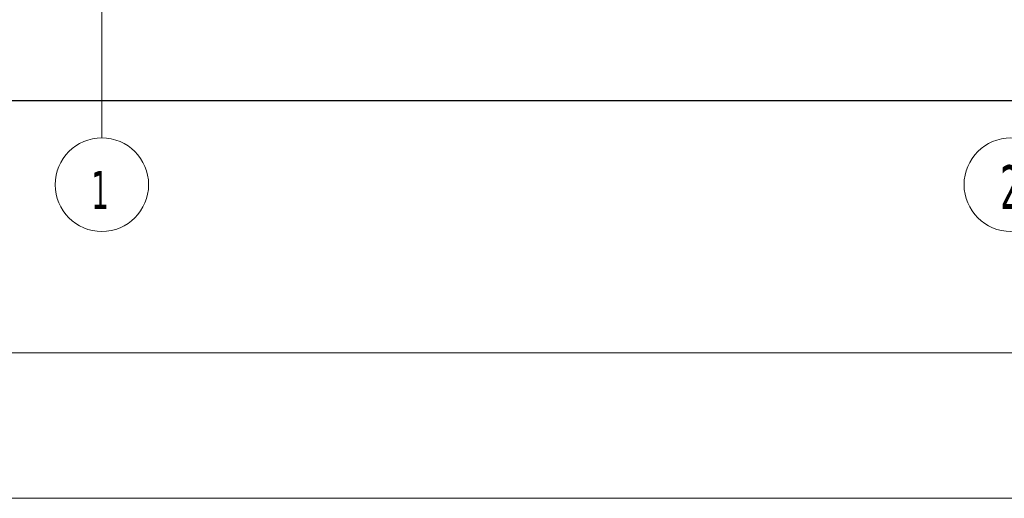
# Model space of a CAD drawing. Header units: millimetres. Extents: x 0 to 1517, y -116 to 725.
# Tile 99 of 256: x 989 to 1039, y -116 to -91. Entities that reach past the tile are written whole.
import ezdxf

# ---------------------------------------------------------------- set-up
doc = ezdxf.new("R2010")
doc.units = ezdxf.units.MM
doc.linetypes.add('CADWORK_5', pattern=[13.2, 10, -1.5, 0.2, -1.5])
doc.layers.add('Ech.1_1', color=7, linetype='Continuous')
doc.layers.add('Ech.1_75', color=7, linetype='Continuous')
doc.styles.add('tahoma-', font='txt', dxfattribs={"height": 1})
doc.styles.add('tahoma-z-r', font='txt', dxfattribs={"width": 0.704918})
doc.dimstyles.new('ISO-25', dxfattribs={"dimtxt": 2.5, "dimasz": 2.5, "dimexe": 1.25, "dimexo": 0.625, "dimtad": 1, "dimtxsty": 'Standard', "dimcen": 2.5, "dimadec": 0, "dimazin": 0, "dimtfac": 1, "dimtmove": 0, "dimatfit": 3, "dimfxl": 1, "dimarcsym": 0})

# ---------------------------------------------------------------- blocks, each defined once
blk = doc.blocks.new('cw-dimension-symbol2')
at = {"color": 0, "linetype": 'Continuous', "lineweight": -2}
for p, q in [((-1, 0), (1, 0)), ((-0.5, -0.5), (0.5, 0.5))]:
    blk.add_line(p, q, dxfattribs=at)
blk = doc.blocks.new('*D205')
at = {"layer": 'Defpoints', "color": 0}
for p in [(975.698, -93.095), (1215.698, -93.095), (1215.698, -95.095)]:
    blk.add_point(p, dxfattribs=at)
at = {"layer": 'Ech.1_75', "color": 0, "linetype": 'Continuous', "lineweight": -2}
for p, q in [((975.698, -93.095), (975.698, -95.695)), ((1215.698, -93.095), (1215.698, -95.695)), ((976.298, -95.095), (1215.098, -95.095))]:
    blk.add_line(p, q, dxfattribs=at)
at = {"layer": 'Ech.1_75', "color": 0, "lineweight": -2, "xscale": 0.6000000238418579, "yscale": 0.6000000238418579, "zscale": 0.6000000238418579, "rotation": 180}
blk.add_blockref('cw-dimension-symbol2', (975.698, -95.095), dxfattribs=at)
at = {"layer": 'Ech.1_75', "color": 0, "lineweight": -2, "xscale": 0.6000000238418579, "yscale": 0.6000000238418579, "zscale": 0.6000000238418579}
blk.add_blockref('cw-dimension-symbol2', (1215.698, -95.095), dxfattribs=at)
at = {"layer": 'Ech.1_75', "color": 7, "linetype": 'Continuous', "lineweight": 5, "insert": (1095.698, -92.845), "char_height": 2.5, "attachment_point": 5, "style": 'tahoma-z-r'}
blk.add_mtext('18000', dxfattribs=at)

msp = doc.modelspace()

# ---------------------------------------------------------------- linework, layer by layer
at = {"layer": 'Ech.1_1', "color": 7, "linetype": 'Continuous', "lineweight": 5}
msp.add_lwpolyline([(327.72, -115.512), (1516.72, -115.512), (1516.72, 725.488), (327.72, 725.488), (327.72, -115.512)], close=True, dxfattribs=at)
at = {"layer": 'Ech.1_75', "color": 7, "linetype": 'Continuous', "lineweight": 5}
msp.add_lwpolyline([(1249.188, -108.036), (1249.188, 239.316), (954.549, 239.316), (954.549, -108.036), (1249.188, -108.036)], close=True, dxfattribs=at)

# ---------------------------------------------------------------- dimensions: what is measured, and where the dimension line sits
dim = msp.add_linear_dim(base=(1215.698, -95.095), p1=(975.698, -93.095), p2=(1215.698, -93.095), angle=0, text='18000', dimstyle='ISO-25', override={"dimtxt": 2.5, "dimasz": 0.6, "dimexe": 0.6, "dimexo": 0, "dimgap": 0, "dimdec": 2, "dimlfac": 1, "dimtxsty": 'tahoma-z-r', "dimblk": 'cw-dimension-symbol2', "dimclrt": 7, "dimtmove": 2}, dxfattribs=at)
dim.commit()
dim.dimension.update_dxf_attribs({"geometry": '*D205', "text_midpoint": (1095.698, -92.845), "dimtype": 161})

# ---------------------------------------------------------------- next in the draw order: wipeouts: each hides what was drawn before it
at = {"linetype": 'Continuous'}
for points in [[(993.031, -101.812), (993.046, -101.812), (993.061, -101.811), (993.076, -101.811), (993.091, -101.811), (993.106, -101.81), (993.121, -101.81), (993.137, -101.809), (993.152, -101.809), (993.167, -101.808), (993.182, -101.807), (993.197, -101.806), (993.212, -101.805), (993.227, -101.804), (993.242, -101.802), (993.257, -101.801), (993.272, -101.799), (993.287, -101.798), (993.302, -101.796), (993.317, -101.794), (993.332, -101.793), (993.347, -101.791), (993.362, -101.789), (993.377, -101.787), (993.392, -101.784), (993.406, -101.782), (993.421, -101.78), (993.436, -101.777), (993.451, -101.775), (993.466, -101.772), (993.481, -101.769), (993.496, -101.766), (993.51, -101.763), (993.525, -101.76), (993.54, -101.757), (993.555, -101.754), (993.569, -101.75), (993.584, -101.747), (993.599, -101.743), (993.613, -101.74), (993.628, -101.736), (993.642, -101.732), (993.657, -101.728), (993.672, -101.724), (993.686, -101.72), (993.701, -101.716), (993.715, -101.712), (993.73, -101.708), (993.744, -101.703), (993.758, -101.699), (993.773, -101.694), (993.787, -101.689), (993.801, -101.685), (993.816, -101.68), (993.83, -101.675), (993.844, -101.67), (993.858, -101.665), (993.872, -101.659), (993.886, -101.654), (993.9, -101.649), (993.915, -101.643), (993.929, -101.637), (993.943, -101.632), (993.956, -101.626), (993.97, -101.62), (993.984, -101.614), (993.998, -101.608), (994.012, -101.602), (994.026, -101.596), (994.039, -101.59), (994.053, -101.583), (994.067, -101.577), (994.08, -101.57), (994.094, -101.563), (994.107, -101.557), (994.121, -101.55), (994.134, -101.543), (994.147, -101.536), (994.161, -101.529), (994.174, -101.522), (994.187, -101.515), (994.2, -101.507), (994.214, -101.5), (994.227, -101.493), (994.24, -101.485), (994.253, -101.477), (994.266, -101.47), (994.279, -101.462), (994.291, -101.454), (994.304, -101.446), (994.317, -101.438), (994.33, -101.43), (994.342, -101.422), (994.355, -101.413), (994.368, -101.405), (994.38, -101.397), (994.392, -101.388), (994.405, -101.379), (994.417, -101.371), (994.429, -101.362), (994.442, -101.353), (994.454, -101.344), (994.466, -101.335), (994.478, -101.326), (994.49, -101.317), (994.502, -101.308), (994.514, -101.299), (994.526, -101.289), (994.537, -101.28), (994.549, -101.27), (994.561, -101.261), (994.572, -101.251), (994.584, -101.241), (994.595, -101.232), (994.607, -101.222), (994.618, -101.212), (994.629, -101.202), (994.641, -101.192), (994.652, -101.182), (994.663, -101.171), (994.674, -101.161), (994.685, -101.151), (994.696, -101.14), (994.707, -101.13), (994.717, -101.119), (994.728, -101.109), (994.739, -101.098), (994.749, -101.087), (994.76, -101.076), (994.77, -101.065), (994.781, -101.054), (994.791, -101.043), (994.801, -101.032), (994.811, -101.021), (994.821, -101.01), (994.831, -100.999), (994.841, -100.987), (994.851, -100.976), (994.861, -100.964), (994.871, -100.953), (994.88, -100.941), (994.89, -100.93), (994.899, -100.918), (994.909, -100.906), (994.918, -100.894), (994.927, -100.883), (994.937, -100.871), (994.946, -100.859), (994.955, -100.847), (994.964, -100.834), (994.973, -100.822), (994.982, -100.81), (994.99, -100.798), (994.999, -100.785), (995.008, -100.773), (995.016, -100.761), (995.024, -100.748), (995.033, -100.736), (995.041, -100.723), (995.049, -100.71), (995.057, -100.698), (995.065, -100.685), (995.073, -100.672), (995.081, -100.659), (995.089, -100.646), (995.097, -100.633), (995.104, -100.62), (995.112, -100.607), (995.119, -100.594), (995.127, -100.581), (995.134, -100.568), (995.141, -100.555), (995.149, -100.541), (995.156, -100.528), (995.163, -100.515), (995.169, -100.501), (995.176, -100.488), (995.183, -100.474), (995.19, -100.461), (995.196, -100.447), (995.203, -100.433), (995.209, -100.42), (995.215, -100.406), (995.221, -100.392), (995.228, -100.379), (995.234, -100.365), (995.24, -100.351), (995.245, -100.337), (995.251, -100.323), (995.257, -100.309), (995.262, -100.295), (995.268, -100.281), (995.273, -100.267), (995.279, -100.253), (995.284, -100.239), (995.289, -100.225), (995.294, -100.21), (995.299, -100.196), (995.304, -100.182), (995.309, -100.168), (995.314, -100.153), (995.318, -100.139), (995.323, -100.124), (995.327, -100.11), (995.331, -100.096), (995.336, -100.081), (995.34, -100.067), (995.344, -100.052), (995.348, -100.038), (995.352, -100.023), (995.356, -100.008), (995.359, -99.994), (995.363, -99.979), (995.366, -99.964), (995.37, -99.95), (995.373, -99.935), (995.376, -99.92), (995.38, -99.906), (995.383, -99.891), (995.386, -99.876), (995.389, -99.861), (995.391, -99.846), (995.394, -99.832), (995.397, -99.817), (995.399, -99.802), (995.401, -99.787), (995.404, -99.772), (995.406, -99.757), (995.408, -99.742), (995.41, -99.727), (995.412, -99.712), (995.414, -99.697), (995.416, -99.682), (995.417, -99.667), (995.419, -99.652), (995.42, -99.637), (995.422, -99.622), (995.423, -99.607), (995.424, -99.592), (995.425, -99.577), (995.426, -99.562), (995.427, -99.547), (995.428, -99.532), (995.429, -99.517), (995.429, -99.502), (995.43, -99.487), (995.43, -99.472), (995.431, -99.457), (995.431, -99.442), (995.431, -99.427), (995.431, -99.412), (995.431, -99.396), (995.431, -99.381), (995.431, -99.366), (995.43, -99.351), (995.43, -99.336), (995.429, -99.321), (995.429, -99.306), (995.428, -99.291), (995.427, -99.276), (995.426, -99.261), (995.425, -99.246), (995.424, -99.231), (995.423, -99.216), (995.422, -99.201), (995.42, -99.186), (995.419, -99.171), (995.417, -99.156), (995.416, -99.141), (995.414, -99.126), (995.412, -99.111), (995.41, -99.096), (995.408, -99.081), (995.406, -99.066), (995.404, -99.051), (995.401, -99.036), (995.399, -99.021), (995.397, -99.006), (995.394, -98.992), (995.391, -98.977), (995.389, -98.962), (995.386, -98.947), (995.383, -98.932), (995.38, -98.917), (995.376, -98.903), (995.373, -98.888), (995.37, -98.873), (995.366, -98.859), (995.363, -98.844), (995.359, -98.829), (995.356, -98.815), (995.352, -98.8), (995.348, -98.786), (995.344, -98.771), (995.34, -98.756), (995.336, -98.742), (995.331, -98.728), (995.327, -98.713), (995.323, -98.699), (995.318, -98.684), (995.314, -98.67), (995.309, -98.656), (995.304, -98.641), (995.299, -98.627), (995.294, -98.613), (995.289, -98.599), (995.284, -98.584), (995.279, -98.57), (995.273, -98.556), (995.268, -98.542), (995.262, -98.528), (995.257, -98.514), (995.251, -98.5), (995.245, -98.486), (995.24, -98.472), (995.234, -98.458), (995.228, -98.445), (995.221, -98.431), (995.215, -98.417), (995.209, -98.403), (995.203, -98.39), (995.196, -98.376), (995.19, -98.362), (995.183, -98.349), (995.176, -98.335), (995.169, -98.322), (995.163, -98.309), (995.156, -98.295), (995.149, -98.282), (995.141, -98.269), (995.134, -98.255), (995.127, -98.242), (995.119, -98.229), (995.112, -98.216), (995.104, -98.203), (995.097, -98.19), (995.089, -98.177), (995.081, -98.164), (995.073, -98.151), (995.065, -98.138), (995.057, -98.126), (995.049, -98.113), (995.041, -98.1), (995.033, -98.088), (995.024, -98.075), (995.016, -98.063), (995.008, -98.05), (994.999, -98.038), (994.99, -98.025), (994.982, -98.013), (994.973, -98.001), (994.964, -97.989), (994.955, -97.977), (994.946, -97.965), (994.937, -97.953), (994.927, -97.941), (994.918, -97.929), (994.909, -97.917), (994.899, -97.905), (994.89, -97.893), (994.88, -97.882), (994.871, -97.87), (994.861, -97.859), (994.851, -97.847), (994.841, -97.836), (994.831, -97.824), (994.821, -97.813), (994.811, -97.802), (994.801, -97.791), (994.791, -97.78), (994.781, -97.769), (994.77, -97.758), (994.76, -97.747), (994.749, -97.736), (994.739, -97.725), (994.728, -97.715), (994.717, -97.704), (994.707, -97.693), (994.696, -97.683), (994.685, -97.672), (994.674, -97.662), (994.663, -97.652), (994.652, -97.642), (994.641, -97.631), (994.629, -97.621), (994.618, -97.611), (994.607, -97.601), (994.595, -97.591), (994.584, -97.582), (994.572, -97.572), (994.561, -97.562), (994.549, -97.553), (994.537, -97.543), (994.526, -97.534), (994.514, -97.524), (994.502, -97.515), (994.49, -97.506), (994.478, -97.497), (994.466, -97.488), (994.454, -97.479), (994.442, -97.47), (994.429, -97.461), (994.417, -97.452), (994.405, -97.444), (994.392, -97.435), (994.38, -97.427), (994.368, -97.418), (994.355, -97.41), (994.342, -97.401), (994.33, -97.393), (994.317, -97.385), (994.304, -97.377), (994.291, -97.369), (994.279, -97.361), (994.266, -97.353), (994.253, -97.346), (994.24, -97.338), (994.227, -97.331), (994.214, -97.323), (994.2, -97.316), (994.187, -97.308), (994.174, -97.301), (994.161, -97.294), (994.147, -97.287), (994.134, -97.28), (994.121, -97.273), (994.107, -97.266), (994.094, -97.26), (994.08, -97.253), (994.067, -97.246), (994.053, -97.24), (994.039, -97.234), (994.026, -97.227), (994.012, -97.221), (993.998, -97.215), (993.984, -97.209), (993.97, -97.203), (993.956, -97.197), (993.943, -97.191), (993.929, -97.186), (993.915, -97.18), (993.9, -97.175), (993.886, -97.169), (993.872, -97.164), (993.858, -97.159), (993.844, -97.153), (993.83, -97.148), (993.816, -97.143), (993.801, -97.139), (993.787, -97.134), (993.773, -97.129), (993.758, -97.124), (993.744, -97.12), (993.73, -97.115), (993.715, -97.111), (993.701, -97.107), (993.686, -97.103), (993.672, -97.099), (993.657, -97.095), (993.642, -97.091), (993.628, -97.087), (993.613, -97.083), (993.599, -97.08), (993.584, -97.076), (993.569, -97.073), (993.555, -97.069), (993.54, -97.066), (993.525, -97.063), (993.51, -97.06), (993.496, -97.057), (993.481, -97.054), (993.466, -97.051), (993.451, -97.049), (993.436, -97.046), (993.421, -97.044), (993.406, -97.041), (993.392, -97.039), (993.377, -97.037), (993.362, -97.034), (993.347, -97.032), (993.332, -97.03), (993.317, -97.029), (993.302, -97.027), (993.287, -97.025), (993.272, -97.024), (993.257, -97.022), (993.242, -97.021), (993.227, -97.02), (993.212, -97.018), (993.197, -97.017), (993.182, -97.016), (993.167, -97.015), (993.152, -97.015), (993.137, -97.014), (993.121, -97.013), (993.106, -97.013), (993.091, -97.012), (993.076, -97.012), (993.061, -97.012), (993.046, -97.012), (993.031, -97.012), (993.016, -97.012), (993.001, -97.012), (992.986, -97.012), (992.971, -97.012), (992.956, -97.013), (992.941, -97.013), (992.926, -97.014), (992.91, -97.015), (992.895, -97.015), (992.88, -97.016), (992.865, -97.017), (992.85, -97.018), (992.835, -97.02), (992.82, -97.021), (992.805, -97.022), (992.79, -97.024), (992.775, -97.025), (992.76, -97.027), (992.745, -97.029), (992.73, -97.03), (992.715, -97.032), (992.7, -97.034), (992.685, -97.037), (992.67, -97.039), (992.656, -97.041), (992.641, -97.044), (992.626, -97.046), (992.611, -97.049), (992.596, -97.051), (992.581, -97.054), (992.567, -97.057), (992.552, -97.06), (992.537, -97.063), (992.522, -97.066), (992.507, -97.069), (992.493, -97.073), (992.478, -97.076), (992.463, -97.08), (992.449, -97.083), (992.434, -97.087), (992.42, -97.091), (992.405, -97.095), (992.39, -97.099), (992.376, -97.103), (992.361, -97.107), (992.347, -97.111), (992.333, -97.115), (992.318, -97.12), (992.304, -97.124), (992.289, -97.129), (992.275, -97.134), (992.261, -97.139), (992.247, -97.143), (992.232, -97.148), (992.218, -97.153), (992.204, -97.159), (992.19, -97.164), (992.176, -97.169), (992.162, -97.175), (992.148, -97.18), (992.134, -97.186), (992.12, -97.191), (992.106, -97.197), (992.092, -97.203), (992.078, -97.209), (992.064, -97.215), (992.05, -97.221), (992.037, -97.227), (992.023, -97.234), (992.009, -97.24), (991.996, -97.246), (991.982, -97.253), (991.968, -97.26), (991.955, -97.266), (991.941, -97.273), (991.928, -97.28), (991.915, -97.287), (991.901, -97.294), (991.888, -97.301), (991.875, -97.308), (991.862, -97.316), (991.848, -97.323), (991.835, -97.331), (991.822, -97.338), (991.809, -97.346), (991.796, -97.353), (991.783, -97.361), (991.771, -97.369), (991.758, -97.377), (991.745, -97.385), (991.732, -97.393), (991.72, -97.401), (991.707, -97.41), (991.695, -97.418), (991.682, -97.427), (991.67, -97.435), (991.657, -97.444), (991.645, -97.452), (991.633, -97.461), (991.62, -97.47), (991.608, -97.479), (991.596, -97.488), (991.584, -97.497), (991.572, -97.506), (991.56, -97.515), (991.548, -97.524), (991.536, -97.534), (991.525, -97.543), (991.513, -97.553), (991.501, -97.562), (991.49, -97.572), (991.478, -97.582), (991.467, -97.591), (991.455, -97.601), (991.444, -97.611), (991.433, -97.621), (991.421, -97.631), (991.41, -97.642), (991.399, -97.652), (991.388, -97.662), (991.377, -97.672), (991.366, -97.683), (991.355, -97.693), (991.345, -97.704), (991.334, -97.715), (991.323, -97.725), (991.313, -97.736), (991.302, -97.747), (991.292, -97.758), (991.282, -97.769), (991.271, -97.78), (991.261, -97.791), (991.251, -97.802), (991.241, -97.813), (991.231, -97.824), (991.221, -97.836), (991.211, -97.847), (991.201, -97.859), (991.191, -97.87), (991.182, -97.882), (991.172, -97.893), (991.163, -97.905), (991.153, -97.917), (991.144, -97.929), (991.135, -97.941), (991.125, -97.953), (991.116, -97.965), (991.107, -97.977), (991.098, -97.989), (991.089, -98.001), (991.081, -98.013), (991.072, -98.025), (991.063, -98.038), (991.055, -98.05), (991.046, -98.063), (991.038, -98.075), (991.029, -98.088), (991.021, -98.1), (991.013, -98.113), (991.005, -98.126), (990.997, -98.138), (990.989, -98.151), (990.981, -98.164), (990.973, -98.177), (990.965, -98.19), (990.958, -98.203), (990.95, -98.216), (990.943, -98.229), (990.935, -98.242), (990.928, -98.255), (990.921, -98.269), (990.914, -98.282), (990.906, -98.295), (990.9, -98.309), (990.893, -98.322), (990.886, -98.335), (990.879, -98.349), (990.872, -98.362), (990.866, -98.376), (990.859, -98.39), (990.853, -98.403), (990.847, -98.417), (990.841, -98.431), (990.834, -98.445), (990.828, -98.458), (990.822, -98.472), (990.817, -98.486), (990.811, -98.5), (990.805, -98.514), (990.8, -98.528), (990.794, -98.542), (990.789, -98.556), (990.783, -98.57), (990.778, -98.584), (990.773, -98.599), (990.768, -98.613), (990.763, -98.627), (990.758, -98.641), (990.753, -98.656), (990.748, -98.67), (990.744, -98.684), (990.739, -98.699), (990.735, -98.713), (990.731, -98.728), (990.726, -98.742), (990.722, -98.756), (990.718, -98.771), (990.714, -98.786), (990.71, -98.8), (990.706, -98.815), (990.703, -98.829), (990.699, -98.844), (990.696, -98.859), (990.692, -98.873), (990.689, -98.888), (990.686, -98.903), (990.682, -98.917), (990.679, -98.932), (990.676, -98.947), (990.674, -98.962), (990.671, -98.977), (990.668, -98.992), (990.665, -99.006), (990.663, -99.021), (990.661, -99.036), (990.658, -99.051), (990.656, -99.066), (990.654, -99.081), (990.652, -99.096), (990.65, -99.111), (990.648, -99.126), (990.646, -99.141), (990.645, -99.156), (990.643, -99.171), (990.642, -99.186), (990.64, -99.201), (990.639, -99.216), (990.638, -99.231), (990.637, -99.246), (990.636, -99.261), (990.635, -99.276), (990.634, -99.291), (990.633, -99.306), (990.633, -99.321), (990.632, -99.336), (990.632, -99.351), (990.631, -99.366), (990.631, -99.381), (990.631, -99.396), (990.631, -99.412), (990.631, -99.427), (990.631, -99.442), (990.631, -99.457), (990.632, -99.472), (990.632, -99.487), (990.633, -99.502), (990.633, -99.517), (990.634, -99.532), (990.635, -99.547), (990.636, -99.562), (990.637, -99.577), (990.638, -99.592), (990.639, -99.607), (990.64, -99.622), (990.642, -99.637), (990.643, -99.652), (990.645, -99.667), (990.646, -99.682), (990.648, -99.697), (990.65, -99.712), (990.652, -99.727), (990.654, -99.742), (990.656, -99.757), (990.658, -99.772), (990.661, -99.787), (990.663, -99.802), (990.665, -99.817), (990.668, -99.832), (990.671, -99.846), (990.674, -99.861), (990.676, -99.876), (990.679, -99.891), (990.682, -99.906), (990.686, -99.92), (990.689, -99.935), (990.692, -99.95), (990.696, -99.964), (990.699, -99.979), (990.703, -99.994), (990.706, -100.008), (990.71, -100.023), (990.714, -100.038), (990.718, -100.052), (990.722, -100.067), (990.726, -100.081), (990.731, -100.096), (990.735, -100.11), (990.739, -100.124), (990.744, -100.139), (990.748, -100.153), (990.753, -100.168), (990.758, -100.182), (990.763, -100.196), (990.768, -100.21), (990.773, -100.225), (990.778, -100.239), (990.783, -100.253), (990.789, -100.267), (990.794, -100.281), (990.8, -100.295), (990.805, -100.309), (990.811, -100.323), (990.817, -100.337), (990.822, -100.351), (990.828, -100.365), (990.834, -100.379), (990.841, -100.392), (990.847, -100.406), (990.853, -100.42), (990.859, -100.433), (990.866, -100.447), (990.872, -100.461), (990.879, -100.474), (990.886, -100.488), (990.893, -100.501), (990.9, -100.515), (990.906, -100.528), (990.914, -100.541), (990.921, -100.555), (990.928, -100.568), (990.935, -100.581), (990.943, -100.594), (990.95, -100.607), (990.958, -100.62), (990.965, -100.633), (990.973, -100.646), (990.981, -100.659), (990.989, -100.672), (990.997, -100.685), (991.005, -100.698), (991.013, -100.71), (991.021, -100.723), (991.029, -100.736), (991.038, -100.748), (991.046, -100.761), (991.055, -100.773), (991.063, -100.785), (991.072, -100.798), (991.081, -100.81), (991.089, -100.822), (991.098, -100.834), (991.107, -100.847), (991.116, -100.859), (991.125, -100.871), (991.135, -100.883), (991.144, -100.894), (991.153, -100.906), (991.163, -100.918), (991.172, -100.93), (991.182, -100.941), (991.191, -100.953), (991.201, -100.964), (991.211, -100.976), (991.221, -100.987), (991.231, -100.999), (991.241, -101.01), (991.251, -101.021), (991.261, -101.032), (991.271, -101.043), (991.282, -101.054), (991.292, -101.065), (991.302, -101.076), (991.313, -101.087), (991.323, -101.098), (991.334, -101.109), (991.345, -101.119), (991.355, -101.13), (991.366, -101.14), (991.377, -101.151), (991.388, -101.161), (991.399, -101.171), (991.41, -101.182), (991.421, -101.192), (991.433, -101.202), (991.444, -101.212), (991.455, -101.222), (991.467, -101.232), (991.478, -101.241), (991.49, -101.251), (991.501, -101.261), (991.513, -101.27), (991.525, -101.28), (991.536, -101.289), (991.548, -101.299), (991.56, -101.308), (991.572, -101.317), (991.584, -101.326), (991.596, -101.335), (991.608, -101.344), (991.62, -101.353), (991.633, -101.362), (991.645, -101.371), (991.657, -101.379), (991.67, -101.388), (991.682, -101.397), (991.695, -101.405), (991.707, -101.413), (991.72, -101.422), (991.732, -101.43), (991.745, -101.438), (991.758, -101.446), (991.771, -101.454), (991.783, -101.462), (991.796, -101.47), (991.809, -101.477), (991.822, -101.485), (991.835, -101.493), (991.848, -101.5), (991.862, -101.507), (991.875, -101.515), (991.888, -101.522), (991.901, -101.529), (991.915, -101.536), (991.928, -101.543), (991.941, -101.55), (991.955, -101.557), (991.968, -101.563), (991.982, -101.57), (991.996, -101.577), (992.009, -101.583), (992.023, -101.59), (992.037, -101.596), (992.05, -101.602), (992.064, -101.608), (992.078, -101.614), (992.092, -101.62), (992.106, -101.626), (992.12, -101.632), (992.134, -101.637), (992.148, -101.643), (992.162, -101.649), (992.176, -101.654), (992.19, -101.659), (992.204, -101.665), (992.218, -101.67), (992.232, -101.675), (992.247, -101.68), (992.261, -101.685), (992.275, -101.689), (992.289, -101.694), (992.304, -101.699), (992.318, -101.703), (992.333, -101.708), (992.347, -101.712), (992.361, -101.716), (992.376, -101.72), (992.39, -101.724), (992.405, -101.728), (992.42, -101.732), (992.434, -101.736), (992.449, -101.74), (992.463, -101.743), (992.478, -101.747), (992.493, -101.75), (992.507, -101.754), (992.522, -101.757), (992.537, -101.76), (992.552, -101.763), (992.567, -101.766), (992.581, -101.769), (992.596, -101.772), (992.611, -101.775), (992.626, -101.777), (992.641, -101.78), (992.656, -101.782), (992.67, -101.784), (992.685, -101.787), (992.7, -101.789), (992.715, -101.791), (992.73, -101.793), (992.745, -101.794), (992.76, -101.796), (992.775, -101.798), (992.79, -101.799), (992.805, -101.801), (992.82, -101.802), (992.835, -101.804), (992.85, -101.805), (992.865, -101.806), (992.88, -101.807), (992.895, -101.808), (992.91, -101.809), (992.926, -101.809), (992.941, -101.81), (992.956, -101.81), (992.971, -101.811), (992.986, -101.811), (993.001, -101.811), (993.016, -101.812)], [(1039.698, -101.812), (1039.713, -101.812), (1039.728, -101.811), (1039.743, -101.811), (1039.758, -101.811), (1039.773, -101.81), (1039.788, -101.81), (1039.803, -101.809), (1039.818, -101.809), (1039.833, -101.808), (1039.848, -101.807), (1039.863, -101.806), (1039.878, -101.805), (1039.894, -101.804), (1039.909, -101.802), (1039.924, -101.801), (1039.939, -101.799), (1039.954, -101.798), (1039.969, -101.796), (1039.984, -101.794), (1039.999, -101.793), (1040.013, -101.791), (1040.028, -101.789), (1040.043, -101.787), (1040.058, -101.784), (1040.073, -101.782), (1040.088, -101.78), (1040.103, -101.777), (1040.118, -101.775), (1040.133, -101.772), (1040.147, -101.769), (1040.162, -101.766), (1040.177, -101.763), (1040.192, -101.76), (1040.207, -101.757), (1040.221, -101.754), (1040.236, -101.75), (1040.251, -101.747), (1040.265, -101.743), (1040.28, -101.74), (1040.295, -101.736), (1040.309, -101.732), (1040.324, -101.728), (1040.338, -101.724), (1040.353, -101.72), (1040.367, -101.716), (1040.382, -101.712), (1040.396, -101.708), (1040.411, -101.703), (1040.425, -101.699), (1040.439, -101.694), (1040.454, -101.689), (1040.468, -101.685), (1040.482, -101.68), (1040.496, -101.675), (1040.511, -101.67), (1040.525, -101.665), (1040.539, -101.659), (1040.553, -101.654), (1040.567, -101.649), (1040.581, -101.643), (1040.595, -101.637), (1040.609, -101.632), (1040.623, -101.626), (1040.637, -101.62), (1040.651, -101.614), (1040.665, -101.608), (1040.678, -101.602), (1040.692, -101.596), (1040.706, -101.59), (1040.72, -101.583), (1040.733, -101.577), (1040.747, -101.57), (1040.76, -101.563), (1040.774, -101.557), (1040.787, -101.55), (1040.801, -101.543), (1040.814, -101.536), (1040.827, -101.529), (1040.841, -101.522), (1040.854, -101.515), (1040.867, -101.507), (1040.88, -101.5), (1040.893, -101.493), (1040.906, -101.485), (1040.919, -101.477), (1040.932, -101.47), (1040.945, -101.462), (1040.958, -101.454), (1040.971, -101.446), (1040.984, -101.438), (1040.996, -101.43), (1041.009, -101.422), (1041.022, -101.413), (1041.034, -101.405), (1041.047, -101.397), (1041.059, -101.388), (1041.072, -101.379), (1041.084, -101.371), (1041.096, -101.362), (1041.108, -101.353), (1041.121, -101.344), (1041.133, -101.335), (1041.145, -101.326), (1041.157, -101.317), (1041.169, -101.308), (1041.181, -101.299), (1041.192, -101.289), (1041.204, -101.28), (1041.216, -101.27), (1041.228, -101.261), (1041.239, -101.251), (1041.251, -101.241), (1041.262, -101.232), (1041.274, -101.222), (1041.285, -101.212), (1041.296, -101.202), (1041.307, -101.192), (1041.318, -101.182), (1041.33, -101.171), (1041.341, -101.161), (1041.352, -101.151), (1041.362, -101.14), (1041.373, -101.13), (1041.384, -101.119), (1041.395, -101.109), (1041.405, -101.098), (1041.416, -101.087), (1041.426, -101.076), (1041.437, -101.065), (1041.447, -101.054), (1041.458, -101.043), (1041.468, -101.032), (1041.478, -101.021), (1041.488, -101.01), (1041.498, -100.999), (1041.508, -100.987), (1041.518, -100.976), (1041.528, -100.964), (1041.537, -100.953), (1041.547, -100.941), (1041.557, -100.93), (1041.566, -100.918), (1041.575, -100.906), (1041.585, -100.894), (1041.594, -100.883), (1041.603, -100.871), (1041.612, -100.859), (1041.621, -100.847), (1041.63, -100.834), (1041.639, -100.822), (1041.648, -100.81), (1041.657, -100.798), (1041.666, -100.785), (1041.674, -100.773), (1041.683, -100.761), (1041.691, -100.748), (1041.699, -100.736), (1041.708, -100.723), (1041.716, -100.71), (1041.724, -100.698), (1041.732, -100.685), (1041.74, -100.672), (1041.748, -100.659), (1041.756, -100.646), (1041.763, -100.633), (1041.771, -100.62), (1041.779, -100.607), (1041.786, -100.594), (1041.794, -100.581), (1041.801, -100.568), (1041.808, -100.555), (1041.815, -100.541), (1041.822, -100.528), (1041.829, -100.515), (1041.836, -100.501), (1041.843, -100.488), (1041.85, -100.474), (1041.856, -100.461), (1041.863, -100.447), (1041.869, -100.433), (1041.876, -100.42), (1041.882, -100.406), (1041.888, -100.392), (1041.894, -100.379), (1041.9, -100.365), (1041.906, -100.351), (1041.912, -100.337), (1041.918, -100.323), (1041.924, -100.309), (1041.929, -100.295), (1041.935, -100.281), (1041.94, -100.267), (1041.945, -100.253), (1041.951, -100.239), (1041.956, -100.225), (1041.961, -100.21), (1041.966, -100.196), (1041.971, -100.182), (1041.976, -100.168), (1041.98, -100.153), (1041.985, -100.139), (1041.989, -100.124), (1041.994, -100.11), (1041.998, -100.096), (1042.002, -100.081), (1042.007, -100.067), (1042.011, -100.052), (1042.015, -100.038), (1042.019, -100.023), (1042.022, -100.008), (1042.026, -99.994), (1042.03, -99.979), (1042.033, -99.964), (1042.037, -99.95), (1042.04, -99.935), (1042.043, -99.92), (1042.046, -99.906), (1042.049, -99.891), (1042.052, -99.876), (1042.055, -99.861), (1042.058, -99.846), (1042.061, -99.832), (1042.063, -99.817), (1042.066, -99.802), (1042.068, -99.787), (1042.07, -99.772), (1042.073, -99.757), (1042.075, -99.742), (1042.077, -99.727), (1042.079, -99.712), (1042.081, -99.697), (1042.082, -99.682), (1042.084, -99.667), (1042.086, -99.652), (1042.087, -99.637), (1042.088, -99.622), (1042.09, -99.607), (1042.091, -99.592), (1042.092, -99.577), (1042.093, -99.562), (1042.094, -99.547), (1042.095, -99.532), (1042.095, -99.517), (1042.096, -99.502), (1042.097, -99.487), (1042.097, -99.472), (1042.097, -99.457), (1042.098, -99.442), (1042.098, -99.427), (1042.098, -99.412), (1042.098, -99.396), (1042.098, -99.381), (1042.097, -99.366), (1042.097, -99.351), (1042.097, -99.336), (1042.096, -99.321), (1042.095, -99.306), (1042.095, -99.291), (1042.094, -99.276), (1042.093, -99.261), (1042.092, -99.246), (1042.091, -99.231), (1042.09, -99.216), (1042.088, -99.201), (1042.087, -99.186), (1042.086, -99.171), (1042.084, -99.156), (1042.082, -99.141), (1042.081, -99.126), (1042.079, -99.111), (1042.077, -99.096), (1042.075, -99.081), (1042.073, -99.066), (1042.07, -99.051), (1042.068, -99.036), (1042.066, -99.021), (1042.063, -99.006), (1042.061, -98.992), (1042.058, -98.977), (1042.055, -98.962), (1042.052, -98.947), (1042.049, -98.932), (1042.046, -98.917), (1042.043, -98.903), (1042.04, -98.888), (1042.037, -98.873), (1042.033, -98.859), (1042.03, -98.844), (1042.026, -98.829), (1042.022, -98.815), (1042.019, -98.8), (1042.015, -98.786), (1042.011, -98.771), (1042.007, -98.756), (1042.002, -98.742), (1041.998, -98.728), (1041.994, -98.713), (1041.989, -98.699), (1041.985, -98.684), (1041.98, -98.67), (1041.976, -98.656), (1041.971, -98.641), (1041.966, -98.627), (1041.961, -98.613), (1041.956, -98.599), (1041.951, -98.584), (1041.945, -98.57), (1041.94, -98.556), (1041.935, -98.542), (1041.929, -98.528), (1041.924, -98.514), (1041.918, -98.5), (1041.912, -98.486), (1041.906, -98.472), (1041.9, -98.458), (1041.894, -98.445), (1041.888, -98.431), (1041.882, -98.417), (1041.876, -98.403), (1041.869, -98.39), (1041.863, -98.376), (1041.856, -98.362), (1041.85, -98.349), (1041.843, -98.335), (1041.836, -98.322), (1041.829, -98.309), (1041.822, -98.295), (1041.815, -98.282), (1041.808, -98.269), (1041.801, -98.255), (1041.794, -98.242), (1041.786, -98.229), (1041.779, -98.216), (1041.771, -98.203), (1041.763, -98.19), (1041.756, -98.177), (1041.748, -98.164), (1041.74, -98.151), (1041.732, -98.138), (1041.724, -98.126), (1041.716, -98.113), (1041.708, -98.1), (1041.699, -98.088), (1041.691, -98.075), (1041.683, -98.063), (1041.674, -98.05), (1041.666, -98.038), (1041.657, -98.025), (1041.648, -98.013), (1041.639, -98.001), (1041.63, -97.989), (1041.621, -97.977), (1041.612, -97.965), (1041.603, -97.953), (1041.594, -97.941), (1041.585, -97.929), (1041.575, -97.917), (1041.566, -97.905), (1041.557, -97.893), (1041.547, -97.882), (1041.537, -97.87), (1041.528, -97.859), (1041.518, -97.847), (1041.508, -97.836), (1041.498, -97.824), (1041.488, -97.813), (1041.478, -97.802), (1041.468, -97.791), (1041.458, -97.78), (1041.447, -97.769), (1041.437, -97.758), (1041.426, -97.747), (1041.416, -97.736), (1041.405, -97.725), (1041.395, -97.715), (1041.384, -97.704), (1041.373, -97.693), (1041.362, -97.683), (1041.352, -97.672), (1041.341, -97.662), (1041.33, -97.652), (1041.318, -97.642), (1041.307, -97.631), (1041.296, -97.621), (1041.285, -97.611), (1041.274, -97.601), (1041.262, -97.591), (1041.251, -97.582), (1041.239, -97.572), (1041.228, -97.562), (1041.216, -97.553), (1041.204, -97.543), (1041.192, -97.534), (1041.181, -97.524), (1041.169, -97.515), (1041.157, -97.506), (1041.145, -97.497), (1041.133, -97.488), (1041.121, -97.479), (1041.108, -97.47), (1041.096, -97.461), (1041.084, -97.452), (1041.072, -97.444), (1041.059, -97.435), (1041.047, -97.427), (1041.034, -97.418), (1041.022, -97.41), (1041.009, -97.401), (1040.996, -97.393), (1040.984, -97.385), (1040.971, -97.377), (1040.958, -97.369), (1040.945, -97.361), (1040.932, -97.353), (1040.919, -97.346), (1040.906, -97.338), (1040.893, -97.331), (1040.88, -97.323), (1040.867, -97.316), (1040.854, -97.308), (1040.841, -97.301), (1040.827, -97.294), (1040.814, -97.287), (1040.801, -97.28), (1040.787, -97.273), (1040.774, -97.266), (1040.76, -97.26), (1040.747, -97.253), (1040.733, -97.246), (1040.72, -97.24), (1040.706, -97.234), (1040.692, -97.227), (1040.678, -97.221), (1040.665, -97.215), (1040.651, -97.209), (1040.637, -97.203), (1040.623, -97.197), (1040.609, -97.191), (1040.595, -97.186), (1040.581, -97.18), (1040.567, -97.175), (1040.553, -97.169), (1040.539, -97.164), (1040.525, -97.159), (1040.511, -97.153), (1040.496, -97.148), (1040.482, -97.143), (1040.468, -97.139), (1040.454, -97.134), (1040.439, -97.129), (1040.425, -97.124), (1040.411, -97.12), (1040.396, -97.115), (1040.382, -97.111), (1040.367, -97.107), (1040.353, -97.103), (1040.338, -97.099), (1040.324, -97.095), (1040.309, -97.091), (1040.295, -97.087), (1040.28, -97.083), (1040.265, -97.08), (1040.251, -97.076), (1040.236, -97.073), (1040.221, -97.069), (1040.207, -97.066), (1040.192, -97.063), (1040.177, -97.06), (1040.162, -97.057), (1040.147, -97.054), (1040.133, -97.051), (1040.118, -97.049), (1040.103, -97.046), (1040.088, -97.044), (1040.073, -97.041), (1040.058, -97.039), (1040.043, -97.037), (1040.028, -97.034), (1040.013, -97.032), (1039.999, -97.03), (1039.984, -97.029), (1039.969, -97.027), (1039.954, -97.025), (1039.939, -97.024), (1039.924, -97.022), (1039.909, -97.021), (1039.894, -97.02), (1039.878, -97.018), (1039.863, -97.017), (1039.848, -97.016), (1039.833, -97.015), (1039.818, -97.015), (1039.803, -97.014), (1039.788, -97.013), (1039.773, -97.013), (1039.758, -97.012), (1039.743, -97.012), (1039.728, -97.012), (1039.713, -97.012), (1039.698, -97.012), (1039.683, -97.012), (1039.668, -97.012), (1039.652, -97.012), (1039.637, -97.012), (1039.622, -97.013), (1039.607, -97.013), (1039.592, -97.014), (1039.577, -97.015), (1039.562, -97.015), (1039.547, -97.016), (1039.532, -97.017), (1039.517, -97.018), (1039.502, -97.02), (1039.487, -97.021), (1039.472, -97.022), (1039.457, -97.024), (1039.442, -97.025), (1039.427, -97.027), (1039.412, -97.029), (1039.397, -97.03), (1039.382, -97.032), (1039.367, -97.034), (1039.352, -97.037), (1039.337, -97.039), (1039.322, -97.041), (1039.307, -97.044), (1039.293, -97.046), (1039.278, -97.049), (1039.263, -97.051), (1039.248, -97.054), (1039.233, -97.057), (1039.218, -97.06), (1039.204, -97.063), (1039.189, -97.066), (1039.174, -97.069), (1039.159, -97.073), (1039.145, -97.076), (1039.13, -97.08), (1039.115, -97.083), (1039.101, -97.087), (1039.086, -97.091), (1039.072, -97.095), (1039.057, -97.099), (1039.043, -97.103), (1039.028, -97.107), (1039.014, -97.111), (1038.999, -97.115), (1038.985, -97.12), (1038.97, -97.124), (1038.956, -97.129), (1038.942, -97.134), (1038.927, -97.139), (1038.913, -97.143), (1038.899, -97.148), (1038.885, -97.153), (1038.871, -97.159), (1038.856, -97.164), (1038.842, -97.169), (1038.828, -97.175), (1038.814, -97.18), (1038.8, -97.186), (1038.786, -97.191), (1038.772, -97.197), (1038.758, -97.203), (1038.745, -97.209), (1038.731, -97.215), (1038.717, -97.221), (1038.703, -97.227), (1038.689, -97.234), (1038.676, -97.24), (1038.662, -97.246), (1038.649, -97.253), (1038.635, -97.26), (1038.622, -97.266), (1038.608, -97.273), (1038.595, -97.28), (1038.581, -97.287), (1038.568, -97.294), (1038.555, -97.301), (1038.541, -97.308), (1038.528, -97.316), (1038.515, -97.323), (1038.502, -97.331), (1038.489, -97.338), (1038.476, -97.346), (1038.463, -97.353), (1038.45, -97.361), (1038.437, -97.369), (1038.424, -97.377), (1038.412, -97.385), (1038.399, -97.393), (1038.386, -97.401), (1038.374, -97.41), (1038.361, -97.418), (1038.349, -97.427), (1038.336, -97.435), (1038.324, -97.444), (1038.312, -97.452), (1038.299, -97.461), (1038.287, -97.47), (1038.275, -97.479), (1038.263, -97.488), (1038.251, -97.497), (1038.239, -97.506), (1038.227, -97.515), (1038.215, -97.524), (1038.203, -97.534), (1038.191, -97.543), (1038.18, -97.553), (1038.168, -97.562), (1038.156, -97.572), (1038.145, -97.582), (1038.133, -97.591), (1038.122, -97.601), (1038.111, -97.611), (1038.099, -97.621), (1038.088, -97.631), (1038.077, -97.642), (1038.066, -97.652), (1038.055, -97.662), (1038.044, -97.672), (1038.033, -97.683), (1038.022, -97.693), (1038.011, -97.704), (1038.001, -97.715), (1037.99, -97.725), (1037.979, -97.736), (1037.969, -97.747), (1037.959, -97.758), (1037.948, -97.769), (1037.938, -97.78), (1037.928, -97.791), (1037.918, -97.802), (1037.907, -97.813), (1037.897, -97.824), (1037.887, -97.836), (1037.878, -97.847), (1037.868, -97.859), (1037.858, -97.87), (1037.848, -97.882), (1037.839, -97.893), (1037.829, -97.905), (1037.82, -97.917), (1037.811, -97.929), (1037.801, -97.941), (1037.792, -97.953), (1037.783, -97.965), (1037.774, -97.977), (1037.765, -97.989), (1037.756, -98.001), (1037.747, -98.013), (1037.738, -98.025), (1037.73, -98.038), (1037.721, -98.05), (1037.713, -98.063), (1037.704, -98.075), (1037.696, -98.088), (1037.688, -98.1), (1037.679, -98.113), (1037.671, -98.126), (1037.663, -98.138), (1037.655, -98.151), (1037.647, -98.164), (1037.64, -98.177), (1037.632, -98.19), (1037.624, -98.203), (1037.617, -98.216), (1037.609, -98.229), (1037.602, -98.242), (1037.595, -98.255), (1037.587, -98.269), (1037.58, -98.282), (1037.573, -98.295), (1037.566, -98.309), (1037.559, -98.322), (1037.552, -98.335), (1037.546, -98.349), (1037.539, -98.362), (1037.533, -98.376), (1037.526, -98.39), (1037.52, -98.403), (1037.513, -98.417), (1037.507, -98.431), (1037.501, -98.445), (1037.495, -98.458), (1037.489, -98.472), (1037.483, -98.486), (1037.478, -98.5), (1037.472, -98.514), (1037.466, -98.528), (1037.461, -98.542), (1037.455, -98.556), (1037.45, -98.57), (1037.445, -98.584), (1037.44, -98.599), (1037.435, -98.613), (1037.43, -98.627), (1037.425, -98.641), (1037.42, -98.656), (1037.415, -98.67), (1037.411, -98.684), (1037.406, -98.699), (1037.402, -98.713), (1037.397, -98.728), (1037.393, -98.742), (1037.389, -98.756), (1037.385, -98.771), (1037.381, -98.786), (1037.377, -98.8), (1037.373, -98.815), (1037.369, -98.829), (1037.366, -98.844), (1037.362, -98.859), (1037.359, -98.873), (1037.356, -98.888), (1037.352, -98.903), (1037.349, -98.917), (1037.346, -98.932), (1037.343, -98.947), (1037.34, -98.962), (1037.337, -98.977), (1037.335, -98.992), (1037.332, -99.006), (1037.33, -99.021), (1037.327, -99.036), (1037.325, -99.051), (1037.323, -99.066), (1037.321, -99.081), (1037.319, -99.096), (1037.317, -99.111), (1037.315, -99.126), (1037.313, -99.141), (1037.311, -99.156), (1037.31, -99.171), (1037.308, -99.186), (1037.307, -99.201), (1037.306, -99.216), (1037.305, -99.231), (1037.303, -99.246), (1037.302, -99.261), (1037.302, -99.276), (1037.301, -99.291), (1037.3, -99.306), (1037.299, -99.321), (1037.299, -99.336), (1037.298, -99.351), (1037.298, -99.366), (1037.298, -99.381), (1037.298, -99.396), (1037.298, -99.412), (1037.298, -99.427), (1037.298, -99.442), (1037.298, -99.457), (1037.298, -99.472), (1037.299, -99.487), (1037.299, -99.502), (1037.3, -99.517), (1037.301, -99.532), (1037.302, -99.547), (1037.302, -99.562), (1037.303, -99.577), (1037.305, -99.592), (1037.306, -99.607), (1037.307, -99.622), (1037.308, -99.637), (1037.31, -99.652), (1037.311, -99.667), (1037.313, -99.682), (1037.315, -99.697), (1037.317, -99.712), (1037.319, -99.727), (1037.321, -99.742), (1037.323, -99.757), (1037.325, -99.772), (1037.327, -99.787), (1037.33, -99.802), (1037.332, -99.817), (1037.335, -99.832), (1037.337, -99.846), (1037.34, -99.861), (1037.343, -99.876), (1037.346, -99.891), (1037.349, -99.906), (1037.352, -99.92), (1037.356, -99.935), (1037.359, -99.95), (1037.362, -99.964), (1037.366, -99.979), (1037.369, -99.994), (1037.373, -100.008), (1037.377, -100.023), (1037.381, -100.038), (1037.385, -100.052), (1037.389, -100.067), (1037.393, -100.081), (1037.397, -100.096), (1037.402, -100.11), (1037.406, -100.124), (1037.411, -100.139), (1037.415, -100.153), (1037.42, -100.168), (1037.425, -100.182), (1037.43, -100.196), (1037.435, -100.21), (1037.44, -100.225), (1037.445, -100.239), (1037.45, -100.253), (1037.455, -100.267), (1037.461, -100.281), (1037.466, -100.295), (1037.472, -100.309), (1037.478, -100.323), (1037.483, -100.337), (1037.489, -100.351), (1037.495, -100.365), (1037.501, -100.379), (1037.507, -100.392), (1037.513, -100.406), (1037.52, -100.42), (1037.526, -100.433), (1037.533, -100.447), (1037.539, -100.461), (1037.546, -100.474), (1037.552, -100.488), (1037.559, -100.501), (1037.566, -100.515), (1037.573, -100.528), (1037.58, -100.541), (1037.587, -100.555), (1037.595, -100.568), (1037.602, -100.581), (1037.609, -100.594), (1037.617, -100.607), (1037.624, -100.62), (1037.632, -100.633), (1037.64, -100.646), (1037.647, -100.659), (1037.655, -100.672), (1037.663, -100.685), (1037.671, -100.698), (1037.679, -100.71), (1037.688, -100.723), (1037.696, -100.736), (1037.704, -100.748), (1037.713, -100.761), (1037.721, -100.773), (1037.73, -100.785), (1037.738, -100.798), (1037.747, -100.81), (1037.756, -100.822), (1037.765, -100.834), (1037.774, -100.847), (1037.783, -100.859), (1037.792, -100.871), (1037.801, -100.883), (1037.811, -100.894), (1037.82, -100.906), (1037.829, -100.918), (1037.839, -100.93), (1037.848, -100.941), (1037.858, -100.953), (1037.868, -100.964), (1037.878, -100.976), (1037.887, -100.987), (1037.897, -100.999), (1037.907, -101.01), (1037.918, -101.021), (1037.928, -101.032), (1037.938, -101.043), (1037.948, -101.054), (1037.959, -101.065), (1037.969, -101.076), (1037.979, -101.087), (1037.99, -101.098), (1038.001, -101.109), (1038.011, -101.119), (1038.022, -101.13), (1038.033, -101.14), (1038.044, -101.151), (1038.055, -101.161), (1038.066, -101.171), (1038.077, -101.182), (1038.088, -101.192), (1038.099, -101.202), (1038.111, -101.212), (1038.122, -101.222), (1038.133, -101.232), (1038.145, -101.241), (1038.156, -101.251), (1038.168, -101.261), (1038.18, -101.27), (1038.191, -101.28), (1038.203, -101.289), (1038.215, -101.299), (1038.227, -101.308), (1038.239, -101.317), (1038.251, -101.326), (1038.263, -101.335), (1038.275, -101.344), (1038.287, -101.353), (1038.299, -101.362), (1038.312, -101.371), (1038.324, -101.379), (1038.336, -101.388), (1038.349, -101.397), (1038.361, -101.405), (1038.374, -101.413), (1038.386, -101.422), (1038.399, -101.43), (1038.412, -101.438), (1038.424, -101.446), (1038.437, -101.454), (1038.45, -101.462), (1038.463, -101.47), (1038.476, -101.477), (1038.489, -101.485), (1038.502, -101.493), (1038.515, -101.5), (1038.528, -101.507), (1038.541, -101.515), (1038.555, -101.522), (1038.568, -101.529), (1038.581, -101.536), (1038.595, -101.543), (1038.608, -101.55), (1038.622, -101.557), (1038.635, -101.563), (1038.649, -101.57), (1038.662, -101.577), (1038.676, -101.583), (1038.689, -101.59), (1038.703, -101.596), (1038.717, -101.602), (1038.731, -101.608), (1038.745, -101.614), (1038.758, -101.62), (1038.772, -101.626), (1038.786, -101.632), (1038.8, -101.637), (1038.814, -101.643), (1038.828, -101.649), (1038.842, -101.654), (1038.856, -101.659), (1038.871, -101.665), (1038.885, -101.67), (1038.899, -101.675), (1038.913, -101.68), (1038.927, -101.685), (1038.942, -101.689), (1038.956, -101.694), (1038.97, -101.699), (1038.985, -101.703), (1038.999, -101.708), (1039.014, -101.712), (1039.028, -101.716), (1039.043, -101.72), (1039.057, -101.724), (1039.072, -101.728), (1039.086, -101.732), (1039.101, -101.736), (1039.115, -101.74), (1039.13, -101.743), (1039.145, -101.747), (1039.159, -101.75), (1039.174, -101.754), (1039.189, -101.757), (1039.204, -101.76), (1039.218, -101.763), (1039.233, -101.766), (1039.248, -101.769), (1039.263, -101.772), (1039.278, -101.775), (1039.293, -101.777), (1039.307, -101.78), (1039.322, -101.782), (1039.337, -101.784), (1039.352, -101.787), (1039.367, -101.789), (1039.382, -101.791), (1039.397, -101.793), (1039.412, -101.794), (1039.427, -101.796), (1039.442, -101.798), (1039.457, -101.799), (1039.472, -101.801), (1039.487, -101.802), (1039.502, -101.804), (1039.517, -101.805), (1039.532, -101.806), (1039.547, -101.807), (1039.562, -101.808), (1039.577, -101.809), (1039.592, -101.809), (1039.607, -101.81), (1039.622, -101.81), (1039.637, -101.811), (1039.652, -101.811), (1039.668, -101.811), (1039.683, -101.812)]]:
    msp.add_wipeout(points, dxfattribs=at).dxf.layer = 'Ech.1_75'

# ---------------------------------------------------------------- next in the draw order: linework, layer by layer
at = {"layer": 'Ech.1_75', "color": 7, "linetype": 'CADWORK_5', "lineweight": 5}
msp.add_lwpolyline([(993.031, -97.012), (993.031, 215.655)], dxfattribs=at)
at = {"layer": 'Ech.1_75', "color": 7, "linetype": 'CADWORK_5', "lineweight": 5, "flags": 128}
msp.add_lwpolyline([(993.031, -97.012), (993.031, -86.273)], dxfattribs=at)
at = {"layer": 'Ech.1_75', "color": 7, "lineweight": 5}
for centre in [(993.031, -99.412), (1039.698, -99.412)]:
    msp.add_circle(centre, 2.4, dxfattribs=at)

# ---------------------------------------------------------------- next in the draw order: texts
at = {"layer": 'Ech.1_75', "color": 7, "linetype": 'Continuous', "style": 'tahoma-', "width": 0.6}
for s, height, p in [('2', 2.252, (1039.163, -100.662)), ('1', 1.961, (992.497, -100.662))]:
    msp.add_text(s, height=height, dxfattribs=at).set_placement(p)

doc.saveas('drawing.dxf')
